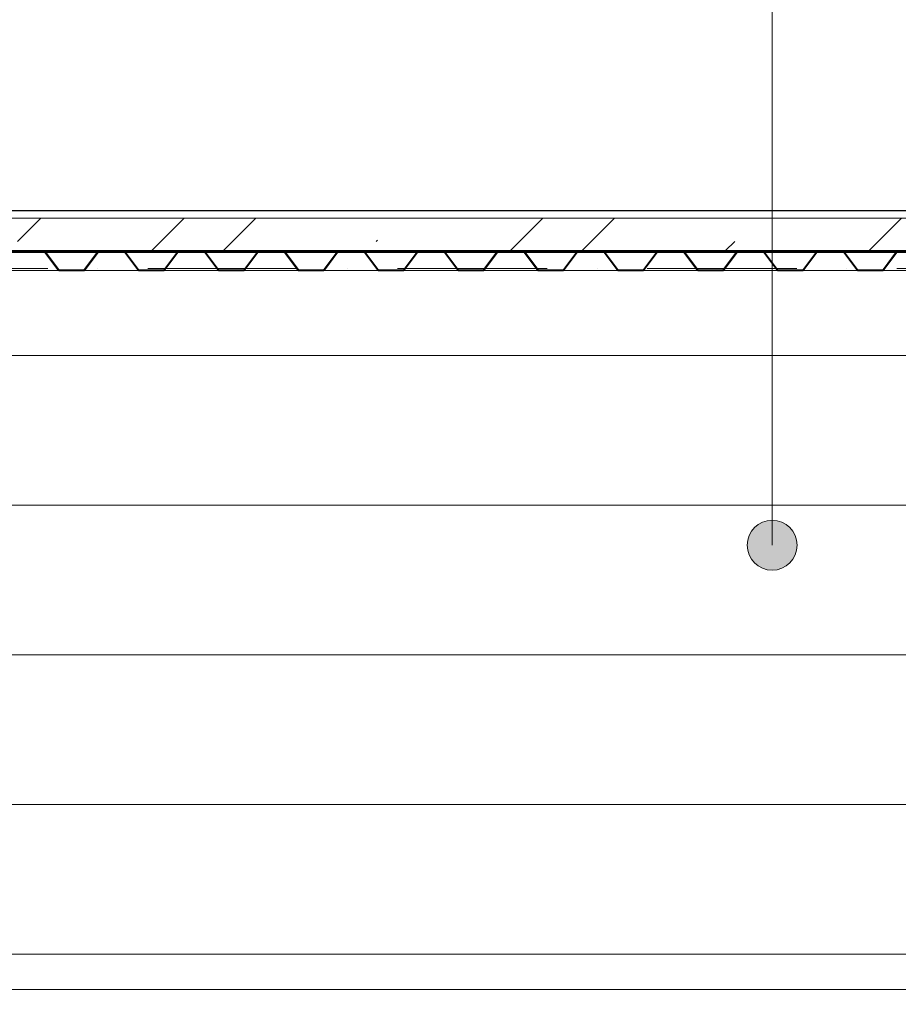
# Model space of a CAD drawing. Header units: millimetres. Extents: x -2033 to 156832, y -23587 to 25008.
# Tile 55 of 71: x 90366 to 92126, y 4570 to 6543. Entities that reach past the tile are written whole.
import ezdxf

# ---------------------------------------------------------------- set-up
doc = ezdxf.new("R2010")
doc.units = ezdxf.units.MM
doc.linetypes.add('Čerchovaná 10mm', pattern=[1800, 1000, -400, 0, -400])
doc.linetypes.add('Čerchovaná 3mm', pattern=[500, 300, -100, 0, -100])
for name, color, linetype, lineweight in [('CA_NEVHRA1', 3, 'Čerchovaná 3mm', 13), ('CA_OSY', 5, 'Continuous', 9), ('CA_PODLAHA', 1, 'Continuous', 25), ('CA_PODLAHA25', 7, 'Continuous', 13), ('CA_POHHRA18', 9, 'Continuous', 9), ('CA_POHHRA25', 7, 'Continuous', 13), ('CA_REZY', 1, 'Continuous', 25), ('CA_SRAFY', 9, 'Continuous', 25), ('CA_ZARIZPRED', 8, 'Continuous', 13), ('Popisky podlahy', 250, 'Continuous', 9)]:
    doc.layers.add(name, color=color, linetype=linetype, lineweight=lineweight)

# ---------------------------------------------------------------- blocks, each defined once
blk = doc.blocks.new('ocelová kce final - 11542_003_OK-HALA_TaO-2_ET_AciS_2025-05-29_upr_dwg-2597525-ŘEZ 3 _vestavek V1')
at = {"layer": 'CA_REZY'}
for p, q in [((21835, 6160), (4570, 6160)), ((4570, 6079), (21835, 6079)), ((18853.8, 6079), (18806.2, 6079)), ((18806.2, 6077.9), (18853.8, 6077.9)), ((18966.1, 6079), (18853.9, 6079)), ((18856.2, 6076.7), (18882.9, 6041.6)), ((18857.1, 6077.4), (18883.8, 6042.3)), ((18883.8, 6042.3), (18857.1, 6077.4)), ((18936.2, 6042.3), (18962.9, 6077.4)), ((18962.9, 6077.4), (18936.2, 6042.3)), ((18937.1, 6041.6), (18963.8, 6076.7)), ((19010, 6079), (18966.2, 6079)), ((18966.2, 6077.9), (19010, 6077.9)), ((19013.8, 6079), (18970, 6079)), ((18970, 6079), (18970, 6077.9)), ((18970, 6077.9), (19013.8, 6077.9)), ((19010, 6077.9), (19010, 6079)), ((19126.1, 6079), (19013.9, 6079)), ((19016.2, 6076.7), (19042.9, 6041.6)), ((19017.1, 6077.4), (19043.8, 6042.3)), ((19043.8, 6042.3), (19017.1, 6077.4)), ((19096.2, 6042.3), (19122.9, 6077.4)), ((19122.9, 6077.4), (19096.2, 6042.3)), ((19097.1, 6041.6), (19123.8, 6076.7)), ((19173.8, 6079), (19126.2, 6079)), ((19126.2, 6077.9), (19173.8, 6077.9)), ((19286.1, 6079), (19173.9, 6079)), ((19176.2, 6076.7), (19202.9, 6041.6)), ((19177.1, 6077.4), (19203.8, 6042.3)), ((19203.8, 6042.3), (19177.1, 6077.4)), ((19256.2, 6042.3), (19282.9, 6077.4)), ((19282.9, 6077.4), (19256.2, 6042.3)), ((19257.1, 6041.6), (19283.8, 6076.7)), ((19333.8, 6079), (19286.2, 6079)), ((19286.2, 6077.9), (19333.8, 6077.9)), ((19446.1, 6079), (19333.9, 6079)), ((19336.2, 6076.7), (19362.9, 6041.6)), ((19337.1, 6077.4), (19363.8, 6042.3)), ((19363.8, 6042.3), (19337.1, 6077.4)), ((19416.2, 6042.3), (19442.9, 6077.4)), ((19442.9, 6077.4), (19416.2, 6042.3)), ((19417.1, 6041.6), (19443.8, 6076.7)), ((19493.8, 6079), (19446.2, 6079)), ((19446.2, 6077.9), (19493.8, 6077.9)), ((19606.1, 6079), (19493.9, 6079)), ((19496.2, 6076.7), (19522.9, 6041.6)), ((19497.1, 6077.4), (19523.8, 6042.3)), ((19523.8, 6042.3), (19497.1, 6077.4)), ((19576.2, 6042.3), (19602.9, 6077.4)), ((19602.9, 6077.4), (19576.2, 6042.3)), ((19577.1, 6041.6), (19603.8, 6076.7)), ((19653.8, 6079), (19606.2, 6079)), ((19606.2, 6077.9), (19653.8, 6077.9)), ((19766.1, 6079), (19653.9, 6079)), ((19656.2, 6076.7), (19682.9, 6041.6)), ((19657.1, 6077.4), (19683.8, 6042.3)), ((19683.8, 6042.3), (19657.1, 6077.4)), ((19736.2, 6042.3), (19762.9, 6077.4)), ((19762.9, 6077.4), (19736.2, 6042.3)), ((19737.1, 6041.6), (19763.8, 6076.7)), ((19813.8, 6079), (19766.2, 6079)), ((19766.2, 6077.9), (19813.8, 6077.9)), ((19926.1, 6079), (19813.9, 6079)), ((19816.2, 6076.7), (19842.9, 6041.6)), ((19817.1, 6077.4), (19843.8, 6042.3)), ((19843.8, 6042.3), (19817.1, 6077.4)), ((19896.2, 6042.3), (19922.9, 6077.4)), ((19922.9, 6077.4), (19896.2, 6042.3)), ((19897.1, 6041.6), (19923.8, 6076.7)), ((19970, 6079), (19926.2, 6079)), ((19926.2, 6077.9), (19970, 6077.9)), ((19973.8, 6079), (19930, 6079)), ((19930, 6079), (19930, 6077.9)), ((19930, 6077.9), (19973.8, 6077.9)), ((19970, 6077.9), (19970, 6079)), ((20086.1, 6079), (19973.9, 6079)), ((19976.2, 6076.7), (20002.9, 6041.6)), ((19977.1, 6077.4), (20003.8, 6042.3)), ((20003.8, 6042.3), (19977.1, 6077.4)), ((20056.2, 6042.3), (20082.9, 6077.4)), ((20082.9, 6077.4), (20056.2, 6042.3)), ((20057.1, 6041.6), (20083.8, 6076.7)), ((20133.8, 6079), (20086.2, 6079)), ((20086.2, 6077.9), (20133.8, 6077.9)), ((20246.1, 6079), (20133.9, 6079)), ((20136.2, 6076.7), (20162.9, 6041.6)), ((20137.1, 6077.4), (20163.8, 6042.3)), ((20163.8, 6042.3), (20137.1, 6077.4)), ((20216.2, 6042.3), (20242.9, 6077.4)), ((20242.9, 6077.4), (20216.2, 6042.3)), ((20217.1, 6041.6), (20243.8, 6076.7)), ((20293.8, 6079), (20246.2, 6079)), ((20246.2, 6077.9), (20293.8, 6077.9)), ((20406.1, 6079), (20293.9, 6079)), ((20296.2, 6076.7), (20322.9, 6041.6)), ((20297.1, 6077.4), (20323.8, 6042.3)), ((20323.8, 6042.3), (20297.1, 6077.4)), ((20376.2, 6042.3), (20402.9, 6077.4)), ((20402.9, 6077.4), (20376.2, 6042.3)), ((20377.1, 6041.6), (20403.8, 6076.7)), ((20453.8, 6079), (20406.2, 6079)), ((20406.2, 6077.9), (20453.8, 6077.9)), ((20566.1, 6079), (20453.9, 6079)), ((20456.2, 6076.7), (20482.9, 6041.6)), ((20457.1, 6077.4), (20483.8, 6042.3)), ((20483.8, 6042.3), (20457.1, 6077.4)), ((20536.2, 6042.3), (20562.9, 6077.4)), ((20562.9, 6077.4), (20536.2, 6042.3)), ((20537.1, 6041.6), (20563.8, 6076.7)), ((18886.2, 6041.1), (18933.8, 6041.1)), ((18933.8, 6041.1), (18886.2, 6041.1)), ((18886.2, 6040), (18933.8, 6040)), ((19046.2, 6041.1), (19093.8, 6041.1)), ((19093.8, 6041.1), (19046.2, 6041.1)), ((19046.2, 6040), (19093.8, 6040)), ((19206.2, 6041.1), (19253.8, 6041.1)), ((19253.8, 6041.1), (19206.2, 6041.1)), ((19206.2, 6040), (19253.8, 6040)), ((19366.2, 6041.1), (19413.8, 6041.1)), ((19413.8, 6041.1), (19366.2, 6041.1)), ((19366.2, 6040), (19413.8, 6040)), ((19526.2, 6041.1), (19573.8, 6041.1)), ((19573.8, 6041.1), (19526.2, 6041.1)), ((19526.2, 6040), (19573.8, 6040)), ((19686.2, 6041.1), (19733.8, 6041.1)), ((19733.8, 6041.1), (19686.2, 6041.1)), ((19686.2, 6040), (19733.8, 6040)), ((19846.2, 6041.1), (19893.8, 6041.1)), ((19893.8, 6041.1), (19846.2, 6041.1)), ((19846.2, 6040), (19893.8, 6040)), ((20006.2, 6041.1), (20053.8, 6041.1)), ((20053.8, 6041.1), (20006.2, 6041.1)), ((20006.2, 6040), (20053.8, 6040)), ((20166.2, 6041.1), (20213.8, 6041.1)), ((20213.8, 6041.1), (20166.2, 6041.1)), ((20166.2, 6040), (20213.8, 6040)), ((20326.2, 6041.1), (20373.8, 6041.1)), ((20373.8, 6041.1), (20326.2, 6041.1)), ((20326.2, 6040), (20373.8, 6040)), ((20486.2, 6041.1), (20533.8, 6041.1)), ((20533.8, 6041.1), (20486.2, 6041.1)), ((20486.2, 6040), (20533.8, 6040))]:
    blk.add_line(p, q, dxfattribs=at)
for centre, radius, start, end in [((18806.2, 6075), 4.04, 90, 143.6548), ((18806.2, 6075), 2.96, 90, 143.8185), ((18853.8, 6075), 4.04, 36.3452, 90), ((18853.8, 6075), 2.96, 36.1815, 90), ((18853.8, 6075), 4.04, 36.3453, 88.7247), ((18966.3, 6074.8), 4.18, 91.5924, 142.6726), ((18966.2, 6075), 4.04, 90, 143.6548), ((18966.2, 6075), 2.96, 90, 143.8185), ((19013.8, 6075), 4.04, 36.3452, 90), ((19013.8, 6075), 2.96, 36.1815, 90), ((19013.8, 6075), 4.04, 36.3453, 88.7247), ((19126.3, 6074.8), 4.18, 91.5924, 142.6726), ((19126.2, 6075), 4.04, 90, 143.6548), ((19126.2, 6075), 2.96, 90, 143.8185), ((19173.8, 6075), 4.04, 36.3452, 90), ((19173.8, 6075), 2.96, 36.1815, 90), ((19173.8, 6075), 4.04, 36.3453, 88.7247), ((19286.3, 6074.8), 4.18, 91.5924, 142.6726), ((19286.2, 6075), 4.04, 90, 143.6548), ((19286.2, 6075), 2.96, 90, 143.8185), ((19333.8, 6075), 4.04, 36.3452, 90), ((19333.8, 6075), 2.96, 36.1815, 90), ((19333.8, 6075), 4.04, 36.3453, 88.7247), ((19446.3, 6074.8), 4.18, 91.5924, 142.6726), ((19446.2, 6075), 4.04, 90, 143.6548), ((19446.2, 6075), 2.96, 90, 143.8185), ((19493.8, 6075), 4.04, 36.3452, 90), ((19493.8, 6075), 2.96, 36.1815, 90), ((19493.8, 6075), 4.04, 36.3453, 88.7247), ((19606.3, 6074.8), 4.18, 91.5924, 142.6725), ((19606.2, 6075), 4.04, 90, 143.6548), ((19606.2, 6075), 2.96, 90, 143.8185), ((19653.8, 6075), 4.04, 36.3452, 90), ((19653.8, 6075), 2.96, 36.1815, 90), ((19653.8, 6075), 4.04, 36.3453, 88.7247), ((19766.3, 6074.8), 4.18, 91.5924, 142.6726), ((19766.2, 6075), 4.04, 90, 143.6548), ((19766.2, 6075), 2.96, 90, 143.8185), ((19813.8, 6075), 4.04, 36.3452, 90), ((19813.8, 6075), 2.96, 36.1815, 90), ((19813.8, 6075), 4.04, 36.3453, 88.7247), ((19926.3, 6074.8), 4.18, 91.5924, 142.6726), ((19926.2, 6075), 4.04, 90, 143.6548), ((19926.2, 6075), 2.96, 90, 143.8185), ((19973.8, 6075), 4.04, 36.3452, 90), ((19973.8, 6075), 2.96, 36.1815, 90), ((19973.8, 6075), 4.04, 36.3453, 88.7247), ((20086.3, 6074.8), 4.18, 91.5924, 142.6726), ((20086.2, 6075), 4.04, 90, 143.6548), ((20086.2, 6075), 2.96, 90, 143.8185), ((20133.8, 6075), 4.04, 36.3452, 90), ((20133.8, 6075), 2.96, 36.1815, 90), ((20133.8, 6075), 4.04, 36.3453, 88.7247), ((20246.3, 6074.8), 4.18, 91.5924, 142.6725), ((20246.2, 6075), 4.04, 90, 143.6548), ((20246.2, 6075), 2.96, 90, 143.8185), ((20293.8, 6075), 4.04, 36.3452, 90), ((20293.8, 6075), 2.96, 36.1815, 90), ((20293.8, 6075), 4.04, 36.3453, 88.7247), ((20406.3, 6074.8), 4.18, 91.5924, 142.6726), ((20406.2, 6075), 4.04, 90, 143.6548), ((20406.2, 6075), 2.96, 90, 143.8185), ((20453.8, 6075), 4.04, 36.3452, 90), ((20453.8, 6075), 2.96, 36.1815, 90), ((20453.8, 6075), 4.04, 36.3453, 88.7247), ((20566.3, 6074.8), 4.18, 91.5924, 142.6726), ((20566.2, 6075), 4.04, 90, 143.6548), ((20566.2, 6075), 2.96, 90, 143.8185), ((18886.2, 6044), 4.04, 216.3452, 270), ((18886.3, 6044.2), 3.09, 217.3274, 268.8539), ((18886.2, 6044), 2.96, 216.1815, 270), ((18933.8, 6044), 2.96, 270, 323.8187), ((18933.8, 6044), 2.96, 270, 323.8185), ((18933.8, 6044), 4.04, 270, 323.6548), ((19046.2, 6044), 4.04, 216.3452, 270), ((19046.3, 6044.2), 3.09, 217.3274, 268.8539), ((19046.2, 6044), 2.96, 216.1815, 270), ((19093.8, 6044), 2.96, 270, 323.8187), ((19093.8, 6044), 2.96, 270, 323.8185), ((19093.8, 6044), 4.04, 270, 323.6548), ((19206.2, 6044), 4.04, 216.3452, 270), ((19206.3, 6044.2), 3.09, 217.3274, 268.8539), ((19206.2, 6044), 2.96, 216.1815, 270), ((19253.8, 6044.1), 3.07, 270.9824, 322.8363), ((19253.8, 6044), 2.96, 270, 323.8185), ((19253.8, 6044), 4.04, 270, 323.6548), ((19366.2, 6044), 4.04, 216.3452, 270), ((19366.3, 6044.2), 3.09, 217.3274, 268.8539), ((19366.2, 6044), 2.96, 216.1815, 270), ((19413.8, 6044), 2.96, 270, 323.8187), ((19413.8, 6044), 2.96, 270, 323.8185), ((19413.8, 6044), 4.04, 270, 323.6548), ((19526.2, 6044), 4.04, 216.3452, 270), ((19526.3, 6044.2), 3.09, 217.3274, 268.8539), ((19526.2, 6044), 2.96, 216.1815, 270), ((19573.8, 6044), 2.96, 270, 323.8187), ((19573.8, 6044), 2.96, 270, 323.8185), ((19573.8, 6044), 4.04, 270, 323.6548), ((19686.2, 6044), 4.04, 216.3452, 270), ((19686.3, 6044.2), 3.09, 217.3274, 268.8539), ((19686.2, 6044), 2.96, 216.1815, 270), ((19733.8, 6044), 2.96, 270, 323.8187), ((19733.8, 6044), 2.96, 270, 323.8185), ((19733.8, 6044), 4.04, 270, 323.6548), ((19846.2, 6044), 4.04, 216.3452, 270), ((19846.3, 6044.2), 3.09, 217.3274, 268.8539), ((19846.2, 6044), 2.96, 216.1815, 270), ((19893.8, 6044.1), 3.07, 270.9824, 322.8363), ((19893.8, 6044), 2.96, 270, 323.8185), ((19893.8, 6044), 4.04, 270, 323.6548), ((20006.2, 6044), 4.04, 216.3452, 270), ((20006.3, 6044.2), 3.09, 217.3274, 268.8539), ((20006.2, 6044), 2.96, 216.1815, 270), ((20053.8, 6044), 2.96, 270, 323.8187), ((20053.8, 6044), 2.96, 270, 323.8185), ((20053.8, 6044), 4.04, 270, 323.6548), ((20166.2, 6044), 4.04, 216.3452, 270), ((20166.3, 6044.2), 3.09, 217.3274, 268.8539), ((20166.2, 6044), 2.96, 216.1815, 270), ((20213.8, 6044), 2.96, 270, 323.8187), ((20213.8, 6044), 2.96, 270, 323.8185), ((20213.8, 6044), 4.04, 270, 323.6548), ((20326.2, 6044), 4.04, 216.3452, 270), ((20326.3, 6044.2), 3.09, 217.3274, 268.8539), ((20326.2, 6044), 2.96, 216.1815, 270), ((20373.8, 6044), 2.96, 270, 323.8187), ((20373.8, 6044), 2.96, 270, 323.8185), ((20373.8, 6044), 4.04, 270, 323.6548), ((20486.2, 6044), 4.04, 216.3452, 270), ((20486.3, 6044.2), 3.09, 217.3274, 268.8539), ((20486.2, 6044), 2.96, 216.1815, 270), ((20533.8, 6044.1), 3.07, 270.9824, 322.8363), ((20533.8, 6044), 2.96, 270, 323.8185), ((20533.8, 6044), 4.04, 270, 323.6548)]:
    blk.add_arc(centre, radius, start, end, dxfattribs=at)
blk = doc.blocks.new('ocelová kce final - ocelová kce final-2597615-ŘEZ 3 _vestavek V1')
blk.add_blockref('ocelová kce final - 11542_003_OK-HALA_TaO-2_ET_AciS_2025-05-29_upr_dwg-2597525-ŘEZ 3 _vestavek V1', (0, 0))

msp = doc.modelspace()

# ---------------------------------------------------------------- hatches: boundary and pattern name
at = {"layer": 'CA_POHHRA25', "lineweight": 9}
h = msp.add_hatch(dxfattribs=at)
h.set_pattern_fill('FP_25', color=256, style=0, pattern_type=2)
h.set_pattern_definition([(0, (225784.02, 6169.97), (0, 300), [])])
h.paths.add_polyline_path([(75990.2, 0), (93335.2, 0), (93335.2, 2050), (93265.2, 2050), (93258.1, 2052.9), (93255.2, 2060), (93255.2, 2140), (93258.1, 2147.1), (93265.2, 2150), (93395.2, 2150), (93402.3, 2147.1), (93405.2, 2140), (93405.2, 2060), (93402.3, 2052.9), (93395.2, 2050), (93435.2, 2050), (93435.2, 6160), (93405.2, 6160), (93405.2, 6023), (93311.2, 6023), (93300.7, 6020.2), (93293, 6012.5), (93290.2, 6002), (93290.2, 5838), (93293, 5827.5), (93300.7, 5819.8), (93311.2, 5817), (93405.2, 5817), (93405.2, 5800), (93165.2, 5800), (93165.2, 5817), (93259.2, 5817), (93269.7, 5819.8), (93277.4, 5827.5), (93280.2, 5838), (93280.2, 6002), (93277.4, 6012.5), (93269.7, 6020.2), (93259.2, 6023), (93165.2, 6023), (93165.2, 6040), (93166.4, 6041.1), (93163.1, 6041.6), (93134, 6078.5), (93134, 6077.9), (93083.1, 6077.4), (93084, 6076.7), (93056.4, 6042.3), (93054, 6040), (93006.4, 6041.1), (93003.1, 6041.6), (92974, 6078.5), (92974, 6077.9), (92923.1, 6077.4), (92924, 6076.7), (92896.4, 6042.3), (92894, 6040), (92846.4, 6041.1), (92843.1, 6041.6), (92814, 6078.5), (92814, 6077.9), (92763.1, 6077.4), (92764, 6076.7), (92736.4, 6042.3), (92734, 6040), (92686.4, 6041.1), (92683.1, 6041.6), (92654, 6078.5), (92654, 6077.9), (92603.1, 6077.4), (92604, 6076.7), (92576.4, 6042.3), (92574, 6040), (92526.4, 6041.1), (92523.1, 6041.6), (92494, 6078.5), (92494, 6077.9), (92443.1, 6077.4), (92444, 6076.7), (92416.4, 6042.3), (92414, 6040), (92366.4, 6041.1), (92363.1, 6041.6), (92334, 6078.5), (92333.3, 6077.9), (92283.1, 6077.4), (92284, 6076.7), (92256.4, 6042.3), (92254, 6040), (92206.4, 6041.1), (92203.1, 6041.6), (92174, 6078.5), (92174, 6077.9), (92123.1, 6077.4), (92124, 6076.7), (92096.4, 6042.3), (92094, 6040), (92046.4, 6041.1), (92043.1, 6041.6), (92014, 6078.5), (92014, 6077.9), (91963.1, 6077.4), (91964, 6076.7), (91936.4, 6042.3), (91934, 6040), (91886.4, 6041.1), (91883.1, 6041.6), (91854, 6078.5), (91854, 6077.9), (91803.1, 6077.4), (91804, 6076.7), (91776.4, 6042.3), (91774, 6040), (91726.4, 6041.1), (91723.1, 6041.6), (91694, 6078.5), (91694, 6077.9), (91643.1, 6077.4), (91644, 6076.7), (91616.4, 6042.3), (91614, 6040), (91566.4, 6041.1), (91563.1, 6041.6), (91534, 6078.5), (91534, 6077.9), (91483.1, 6077.4), (91484, 6076.7), (91456.4, 6042.3), (91454, 6040), (91406.4, 6041.1), (91403.1, 6041.6), (91374, 6078.5), (91374, 6077.9), (91323.1, 6077.4), (91324, 6076.7), (91296.4, 6042.3), (91294, 6040), (91246.4, 6041.1), (91243.1, 6041.6), (91214, 6078.5), (91214, 6077.9), (91163.1, 6077.4), (91164, 6076.7), (91136.4, 6042.3), (91132.2, 6040), (91086.4, 6041.1), (91083.1, 6041.6), (91054, 6078.5), (91054, 6077.9), (91003.1, 6077.4), (91004, 6076.7), (90976.4, 6042.3), (90974, 6040), (90926.4, 6041.1), (90923.1, 6041.6), (90894, 6078.5), (90894, 6077.9), (90843.1, 6077.4), (90844, 6076.7), (90816.4, 6042.3), (90814, 6040), (90766.4, 6041.1), (90763.1, 6041.6), (90734, 6078.5), (90734, 6077.9), (90683.1, 6077.4), (90684, 6076.7), (90656.4, 6042.3), (90654, 6040), (90606.4, 6041.1), (90603.1, 6041.6), (90574, 6078.5), (90574, 6077.9), (90523.1, 6077.4), (90524, 6076.7), (90496.4, 6042.3), (90494, 6040), (90446.4, 6041.1), (90443.1, 6041.6), (90414, 6078.5), (90414, 6077.9), (90363.1, 6077.4), (90364, 6076.7), (90336.4, 6042.3), (90334, 6040), (90286.4, 6041.1), (90283.1, 6041.6), (90254, 6078.5), (90254, 6077.9), (90203.1, 6077.4), (90204, 6076.7), (90176.4, 6042.3), (90174, 6040), (90126.4, 6041.1), (90123.1, 6041.6), (90094, 6078.5), (90094, 6077.9), (90043.1, 6077.4), (90044, 6076.7), (90016.4, 6042.3), (90014, 6040), (89966.4, 6041.1), (89963.1, 6041.6), (89934, 6078.5), (89934, 6077.9), (89883.1, 6077.4), (89884, 6076.7), (89856.4, 6042.3), (89854, 6040), (89806.4, 6041.1), (89803.1, 6041.6), (89774, 6078.5), (89774, 6077.9), (89723.1, 6077.4), (89724, 6076.7), (89696.4, 6042.3), (89694, 6040), (89646.4, 6041.1), (89643.1, 6041.6), (89614, 6078.5), (89614, 6077.9), (89563.1, 6077.4), (89564, 6076.7), (89536.4, 6042.3), (89534, 6040), (89486.4, 6041.1), (89483.1, 6041.6), (89454, 6078.5), (89454, 6077.9), (89403.1, 6077.4), (89404, 6076.7), (89376.4, 6042.3), (89374, 6040), (89326.4, 6041.1), (89323.1, 6041.6), (89294, 6078.5), (89294, 6077.9), (89243.1, 6077.4), (89244, 6076.7), (89216.4, 6042.3), (89214, 6040), (89166.4, 6041.1), (89163.1, 6041.6), (89134, 6078.5), (89134, 6077.9), (89083.1, 6077.4), (89084, 6076.7), (89056.4, 6042.3), (89054, 6040), (89006.4, 6041.1), (89003.1, 6041.6), (88974, 6078.5), (88974, 6077.9), (88923.1, 6077.4), (88924, 6076.7), (88896.4, 6042.3), (88894, 6040), (88846.4, 6041.1), (88843.1, 6041.6), (88814, 6078.5), (88814, 6077.9), (88763.1, 6077.4), (88764, 6076.7), (88736.4, 6042.3), (88729.9, 6040), (88686.4, 6041.1), (88683.1, 6041.6), (88654, 6078.5), (88654, 6077.9), (88603.1, 6077.4), (88604, 6076.7), (88576.4, 6042.3), (88574, 6040), (88526.4, 6041.1), (88523.1, 6041.6), (88494, 6078.5), (88494, 6077.9), (88443.1, 6077.4), (88444, 6076.7), (88416.4, 6042.3), (88414, 6040), (88366.4, 6041.1), (88363.1, 6041.6), (88334, 6078.5), (88334, 6077.9), (88283.1, 6077.4), (88284, 6076.7), (88256.4, 6042.3), (88254, 6040), (88206.4, 6041.1), (88203.1, 6041.6), (88174, 6078.5), (88174, 6077.9), (88123.1, 6077.4), (88124, 6076.7), (88096.4, 6042.3), (88094, 6040), (88046.4, 6041.1), (88043.1, 6041.6), (88014, 6078.5), (88014, 6077.9), (87963.1, 6077.4), (87964, 6076.7), (87936.4, 6042.3), (87934, 6040), (87886.4, 6041.1), (87883.1, 6041.6), (87854, 6078.5), (87854, 6077.9), (87803.1, 6077.4), (87804, 6076.7), (87776.4, 6042.3), (87774, 6040), (87726.4, 6041.1), (87720.2, 6045.5), (87694, 6078.5), (87694, 6077.9), (87643.1, 6077.4), (87644, 6076.7), (87616.4, 6042.3), (87614, 6040), (87720.2, 6040), (87720.2, 6023), (87626.2, 6023), (87615.7, 6020.2), (87608, 6012.5), (87605.2, 6002), (87605.2, 5838), (87608, 5827.5), (87615.7, 5819.8), (87626.2, 5817), (87720.2, 5817), (87720.2, 5800), (87480.2, 5800), (87480.2, 5817), (87574.2, 5817), (87584.7, 5819.8), (87592.4, 5827.5), (87595.2, 5838), (87595.2, 6002), (87592.4, 6012.5), (87584.7, 6020.2), (87574.2, 6023), (87480.2, 6023), (87480.2, 6040), (87566.4, 6041.1), (87563.1, 6041.6), (87534, 6078.5), (87534, 6077.9), (87483.1, 6077.4), (87484, 6076.7), (87456.4, 6042.3), (87454, 6040), (87406.4, 6041.1), (87403.1, 6041.6), (87374, 6078.5), (87374, 6077.9), (87323.1, 6077.4), (87324, 6076.7), (87296.4, 6042.3), (87294, 6040), (87246.4, 6041.1), (87243.1, 6041.6), (87214, 6078.5), (87214, 6077.9), (87163.1, 6077.4), (87164, 6076.7), (87136.4, 6042.3), (87134, 6040), (87086.4, 6041.1), (87083.1, 6041.6), (87054, 6078.5), (87054, 6077.9), (87003.1, 6077.4), (87004, 6076.7), (86976.4, 6042.3), (86974, 6040), (86926.4, 6041.1), (86923.1, 6041.6), (86894, 6078.5), (86894, 6077.9), (86843.1, 6077.4), (86844, 6076.7), (86816.4, 6042.3), (86814, 6040), (86766.4, 6041.1), (86763.1, 6041.6), (86734, 6078.5), (86734, 6077.9), (86683.1, 6077.4), (86684, 6076.7), (86656.4, 6042.3), (86654, 6040), (86606.4, 6041.1), (86603.1, 6041.6), (86574, 6078.5), (86574, 6077.9), (86523.1, 6077.4), (86524, 6076.7), (86496.4, 6042.3), (86494, 6040), (86446.4, 6041.1), (86443.1, 6041.6), (86414, 6078.5), (86414, 6077.9), (86363.1, 6077.4), (86364, 6076.7), (86336.4, 6042.3), (86334, 6040), (86286.4, 6041.1), (86283.1, 6041.6), (86254, 6078.5), (86254, 6077.9), (86203.1, 6077.4), (86204, 6076.7), (86176.4, 6042.3), (86174, 6040), (86126.4, 6041.1), (86123.1, 6041.6), (86094, 6078.5), (86094, 6077.9), (86043.1, 6077.4), (86044, 6076.7), (86016.4, 6042.3), (86014, 6040), (85966.4, 6041.1), (85963.1, 6041.6), (85934, 6078.5), (85934, 6077.9), (85883.1, 6077.4), (85884, 6076.7), (85856.4, 6042.3), (85854, 6040), (85806.4, 6041.1), (85803.1, 6041.6), (85774, 6078.5), (85774, 6077.9), (85723.1, 6077.4), (85724, 6076.7), (85696.4, 6042.3), (85694, 6040), (85646.4, 6041.1), (85641.3, 6044), (85614, 6078.5), (85614, 6077.9), (85563.1, 6077.4), (85564, 6076.7), (85536.4, 6042.3), (85534, 6040), (85486.4, 6041.1), (85483.1, 6041.6), (85454, 6078.5), (85454, 6077.9), (85403.1, 6077.4), (85404, 6076.7), (85376.4, 6042.3), (85374, 6040), (85326.4, 6041.1), (85323.1, 6041.6), (85294, 6078.5), (85294, 6077.9), (85243.1, 6077.4), (85244, 6076.7), (85216.4, 6042.3), (85214, 6040), (85166.4, 6041.1), (85163.1, 6041.6), (85134, 6078.5), (85134, 6077.9), (85083.1, 6077.4), (85084, 6076.7), (85056.4, 6042.3), (85054, 6040), (85006.4, 6041.1), (85003.1, 6041.6), (84974, 6078.5), (84974, 6077.9), (84923.1, 6077.4), (84924, 6076.7), (84896.4, 6042.3), (84894, 6040), (84846.4, 6041.1), (84843.1, 6041.6), (84814, 6078.5), (84814, 6077.9), (84763.1, 6077.4), (84764, 6076.7), (84736.4, 6042.3), (84734, 6040), (84686.4, 6041.1), (84683.1, 6041.6), (84654, 6078.5), (84654, 6077.9), (84603.1, 6077.4), (84604, 6076.7), (84576.4, 6042.3), (84574, 6040), (84526.4, 6041.1), (84523.1, 6041.6), (84494, 6078.5), (84494, 6077.9), (84443.1, 6077.4), (84444, 6076.7), (84416.4, 6042.3), (84414, 6040), (84366.4, 6041.1), (84363.1, 6041.6), (84334, 6078.5), (84334, 6077.9), (84283.1, 6077.4), (84284, 6076.7), (84256.4, 6042.3), (84254, 6040), (84206.4, 6041.1), (84203.1, 6041.6), (84174, 6078.5), (84174, 6077.9), (84123.1, 6077.4), (84124, 6076.7), (84096.4, 6042.3), (84094, 6040), (84046.4, 6041.1), (84043.1, 6041.6), (84014, 6078.5), (84014, 6077.9), (83963.1, 6077.4), (83964, 6076.7), (83936.4, 6042.3), (83934, 6040), (83886.4, 6041.1), (83883.1, 6041.6), (83854, 6078.5), (83854, 6077.9), (83803.1, 6077.4), (83804, 6076.7), (83776.4, 6042.3), (83774, 6040), (83726.4, 6041.1), (83723.1, 6041.6), (83694, 6078.5), (83694, 6077.9), (83643.1, 6077.4), (83644, 6076.7), (83616.4, 6042.3), (83614, 6040), (83566.4, 6041.1), (83563.1, 6041.6), (83534, 6078.5), (83534, 6077.9), (83483.1, 6077.4), (83484, 6076.7), (83456.4, 6042.3), (83454, 6040), (83406.4, 6041.1), (83403.1, 6041.6), (83374, 6078.5), (83374, 6077.9), (83323.1, 6077.4), (83324, 6076.7), (83296.4, 6042.3), (83294, 6040), (83246.4, 6041.1), (83243.1, 6041.6), (83214, 6078.5), (83214, 6077.9), (83163.1, 6077.4), (83164, 6076.7), (83136.4, 6042.3), (83134, 6040), (83086.4, 6041.1), (83083.1, 6041.6), (83054, 6078.5), (83054, 6077.9), (83003.1, 6077.4), (83004, 6076.7), (82976.4, 6042.3), (82974, 6040), (82926.4, 6041.1), (82923.1, 6041.6), (82894, 6078.5), (82894, 6077.9), (82843.1, 6077.4), (82844, 6076.7), (82816.4, 6042.3), (82814, 6040), (82766.4, 6041.1), (82763.1, 6041.6), (82734, 6078.5), (82734, 6077.9), (82683.1, 6077.4), (82684, 6076.7), (82656.4, 6042.3), (82654, 6040), (82606.4, 6041.1), (82603.1, 6041.6), (82574, 6078.5), (82574, 6077.9), (82523.1, 6077.4), (82524, 6076.7), (82496.4, 6042.3), (82494, 6040), (82446.4, 6041.1), (82443.1, 6041.6), (82414, 6078.5), (82414, 6077.9), (82363.1, 6077.4), (82364, 6076.7), (82336.4, 6042.3), (82334, 6040), (82286.4, 6041.1), (82283.1, 6041.6), (82254, 6078.5), (82254, 6077.9), (82203.1, 6077.4), (82204, 6076.7), (82176.4, 6042.3), (82174, 6040), (82126.4, 6041.1), (82123.1, 6041.6), (82094, 6078.5), (82094, 6077.9), (82043.1, 6077.4), (82044, 6076.7), (82016.4, 6042.3), (82014, 6040), (82040.2, 6040), (82040.2, 6023), (81946.2, 6023), (81935.7, 6020.2), (81928, 6012.5), (81925.2, 6002), (81925.2, 5838), (81928, 5827.5), (81935.7, 5819.8), (81946.2, 5817), (82040.2, 5817), (82040.2, 5800), (81800.2, 5800), (81800.2, 5817), (81894.2, 5817), (81904.7, 5819.8), (81912.4, 5827.5), (81915.2, 5838), (81915.2, 6002), (81912.4, 6012.5), (81904.7, 6020.2), (81894.2, 6023), (81800.2, 6023), (81800.2, 6040), (81806.4, 6041.1), (81800.2, 6045.5), (81774, 6078.5), (81774, 6077.9), (81723.1, 6077.4), (81724, 6076.7), (81696.4, 6042.3), (81694, 6040), (81646.4, 6041.1), (81643.1, 6041.6), (81614, 6078.5), (81614, 6077.9), (81563.1, 6077.4), (81564, 6076.7), (81536.4, 6042.3), (81534, 6040), (81486.4, 6041.1), (81483.1, 6041.6), (81454, 6078.5), (81454, 6077.9), (81403.1, 6077.4), (81404, 6076.7), (81376.4, 6042.3), (81374, 6040), (81326.4, 6041.1), (81323.1, 6041.6), (81294, 6078.5), (81294, 6077.9), (81243.1, 6077.4), (81244, 6076.7), (81216.4, 6042.3), (81214, 6040), (81166.4, 6041.1), (81163.1, 6041.6), (81134, 6078.5), (81134, 6077.9), (81083.1, 6077.4), (81084, 6076.7), (81056.4, 6042.3), (81054, 6040), (81006.4, 6041.1), (81003.1, 6041.6), (80974, 6078.5), (80974, 6077.9), (80923.1, 6077.4), (80924, 6076.7), (80896.4, 6042.3), (80894, 6040), (80846.4, 6041.1), (80843.1, 6041.6), (80814, 6078.5), (80814, 6077.9), (80763.1, 6077.4), (80764, 6076.7), (80736.4, 6042.3), (80734, 6040), (80686.4, 6041.1), (80683.1, 6041.6), (80654, 6078.5), (80654, 6077.9), (80603.1, 6077.4), (80604, 6076.7), (80576.4, 6042.3), (80574, 6040), (80526.4, 6041.1), (80523.1, 6041.6), (80494, 6078.5), (80493.7, 6077.9), (80443.1, 6077.4), (80444, 6076.7), (80416.4, 6042.3), (80414, 6040), (80366.4, 6041.1), (80363.1, 6041.6), (80334, 6078.5), (80334, 6077.9), (80283.1, 6077.4), (80284, 6076.7), (80256.4, 6042.3), (80254, 6040), (80206.4, 6041.1), (80203.1, 6041.6), (80174, 6078.5), (80174, 6077.9), (80123.1, 6077.4), (80124, 6076.7), (80096.4, 6042.3), (80094, 6040), (80046.4, 6041.1), (80043.1, 6041.6), (80014, 6078.5), (80014, 6077.9), (79963.1, 6077.4), (79964, 6076.7), (79936.4, 6042.3), (79934, 6040), (79886.4, 6041.1), (79883.1, 6041.6), (79854, 6078.5), (79854, 6077.9), (79803.1, 6077.4), (79804, 6076.7), (79776.4, 6042.3), (79774, 6040), (79726.4, 6041.1), (79723.1, 6041.6), (79694, 6078.5), (79694, 6077.9), (79643.1, 6077.4), (79644, 6076.7), (79616.4, 6042.3), (79614, 6040), (79566.4, 6041.1), (79563.1, 6041.6), (79534, 6078.5), (79534, 6077.9), (79483.1, 6077.4), (79484, 6076.7), (79456.4, 6042.3), (79454, 6040), (79406.4, 6041.1), (79403.1, 6041.6), (79374, 6078.5), (79374, 6077.9), (79323.1, 6077.4), (79324, 6076.7), (79296.4, 6042.3), (79292.6, 6040), (79246.4, 6041.1), (79243.1, 6041.6), (79214, 6078.5), (79214, 6077.9), (79163.1, 6077.4), (79164, 6076.7), (79136.4, 6042.3), (79134, 6040), (79086.4, 6041.1), (79083.1, 6041.6), (79054, 6078.5), (79054, 6077.9), (79003.1, 6077.4), (79004, 6076.7), (78976.4, 6042.3), (78974, 6040), (78926.4, 6041.1), (78923.1, 6041.6), (78894, 6078.5), (78894, 6077.9), (78843.1, 6077.4), (78844, 6076.7), (78816.4, 6042.3), (78814, 6040), (78766.4, 6041.1), (78763.1, 6041.6), (78734, 6078.5), (78734, 6077.9), (78683.1, 6077.4), (78684, 6076.7), (78656.4, 6042.3), (78654, 6040), (78606.2, 6041.2), (78603.1, 6041.6), (78574, 6078.5), (78574, 6077.9), (78523.1, 6077.4), (78524, 6076.7), (78496.4, 6042.3), (78494, 6040), (78446.4, 6041.1), (78443.1, 6041.6), (78414, 6078.5), (78414, 6077.9), (78363.1, 6077.4), (78364, 6076.7), (78336.4, 6042.3), (78334, 6040), (78286.4, 6041.1), (78283.1, 6041.6), (78254, 6078.5), (78254, 6077.9), (78203.1, 6077.4), (78204, 6076.7), (78176.4, 6042.3), (78174, 6040), (78126.4, 6041.1), (78123.1, 6041.6), (78094, 6078.5), (78094, 6077.9), (78043.1, 6077.4), (78044, 6076.7), (78016.4, 6042.3), (78014, 6040), (77966.4, 6041.1), (77963.1, 6041.6), (77934, 6078.5), (77934, 6077.9), (77883.1, 6077.4), (77884, 6076.7), (77856.4, 6042.3), (77854, 6040), (77806.4, 6041.1), (77803.1, 6041.6), (77774, 6078.5), (77774, 6077.9), (77723.1, 6077.4), (77724, 6076.7), (77696.4, 6042.3), (77694, 6040), (77646.4, 6041.1), (77643.1, 6041.6), (77614, 6078.5), (77614, 6077.9), (77563.1, 6077.4), (77564, 6076.7), (77536.4, 6042.3), (77534, 6040), (77486.4, 6041.1), (77483.1, 6041.6), (77454, 6078.5), (77454, 6077.9), (77403.1, 6077.4), (77404, 6076.7), (77376.4, 6042.3), (77374, 6040), (77326.4, 6041.1), (77323.1, 6041.6), (77294, 6078.5), (77294, 6077.9), (77243.1, 6077.4), (77244, 6076.7), (77216.4, 6042.3), (77214, 6040), (77166.4, 6041.1), (77163.1, 6041.6), (77134, 6078.5), (77134, 6077.9), (77083.1, 6077.4), (77084, 6076.7), (77056.4, 6042.3), (77054, 6040), (77006.4, 6041.1), (77003.1, 6041.6), (76974, 6078.5), (76974, 6077.9), (76923.1, 6077.4), (76924, 6076.7), (76896.4, 6042.3), (76890.3, 6040), (76846.4, 6041.1), (76843.1, 6041.6), (76814, 6078.5), (76814, 6077.9), (76763.1, 6077.4), (76764, 6076.7), (76736.4, 6042.3), (76734, 6040), (76686.4, 6041.1), (76683.1, 6041.6), (76654, 6078.5), (76654, 6077.9), (76603.1, 6077.4), (76604, 6076.7), (76576.4, 6042.3), (76574, 6040), (76526.4, 6041.1), (76523.1, 6041.6), (76494, 6078.5), (76494, 6077.9), (76443.1, 6077.4), (76444, 6076.7), (76416.4, 6042.3), (76414, 6040), (76366.4, 6041.1), (76360.2, 6045.5), (76334, 6078.5), (76334, 6077.9), (76283.1, 6077.4), (76284, 6076.7), (76256.4, 6042.3), (76254, 6040), (76360.2, 6040), (76360.2, 6023), (76266.2, 6023), (76255.7, 6020.2), (76248, 6012.5), (76245.2, 6001.2), (76245.2, 5838), (76248, 5827.5), (76255.7, 5819.8), (76266.2, 5817), (76360.2, 5817), (76360.2, 5800), (76120.2, 5800), (76120.2, 5817), (76214.2, 5817), (76224.7, 5819.8), (76232.4, 5827.5), (76235.2, 5838), (76234.4, 6004.9), (76232.4, 6012.5), (76224.7, 6020.2), (76214.2, 6023), (76120.2, 6023), (76120.2, 6160), (75790.2, 6160), (75790.2, 400), (75990.2, 400), (75990.2, 108)])
h.paths.add_polyline_path([(93395.2, 2055), (93398.7, 2056.5), (93400.2, 2060), (93400.2, 2140), (93398.7, 2143.5), (93395.2, 2145), (93265.2, 2145), (93261.7, 2143.5), (93260.2, 2140), (93260.2, 2060), (93261.7, 2056.5), (93265.2, 2055), (93335.2, 2055)])
h.paths.add_polyline_path([(81946.2, 4600), (81800.2, 4600), (81800.2, 4617), (81894.2, 4617), (81904.7, 4619.8), (81912.4, 4627.5), (81915.2, 4638), (81915.2, 4802), (81912.4, 4812.5), (81904.7, 4820.2), (81894.2, 4823), (81800.2, 4823), (81800.2, 4840), (82040.2, 4840), (82040.2, 4823), (81946.2, 4823), (81935.7, 4820.2), (81928, 4812.5), (81925.2, 4802), (81925.2, 4638), (81928, 4627.5), (81935.7, 4619.8), (81946.2, 4617), (82040.2, 4617), (82040.2, 4600)])
h.paths.add_polyline_path([(93311.2, 4600), (93165.2, 4600), (93165.2, 4617), (93259.2, 4617), (93269.7, 4619.8), (93277.4, 4627.5), (93280.2, 4638), (93280.2, 4802), (93277.4, 4812.5), (93269.7, 4820.2), (93259.2, 4823), (93165.2, 4823), (93165.2, 4840), (93405.2, 4840), (93405.2, 4823), (93311.2, 4823), (93300.7, 4820.2), (93293, 4812.5), (93290.2, 4802), (93290.2, 4638), (93293, 4627.5), (93300.7, 4619.8), (93311.2, 4617), (93405.2, 4617), (93405.2, 4600)])
h.paths.add_polyline_path([(87626.2, 4600), (87480.2, 4600), (87480.2, 4617), (87574.2, 4617), (87584.7, 4619.8), (87592.4, 4627.5), (87595.2, 4638), (87595.2, 4802), (87592.4, 4812.5), (87584.7, 4820.2), (87574.2, 4823), (87480.2, 4823), (87480.2, 4840), (87720.2, 4840), (87720.2, 4823), (87626.2, 4823), (87615.7, 4820.2), (87608, 4812.5), (87605.2, 4802), (87605.2, 4638), (87608, 4627.5), (87615.7, 4619.8), (87626.2, 4617), (87720.2, 4617), (87720.2, 4600)])
h.paths.add_polyline_path([(76360.2, 4600), (76120.2, 4600), (76120.2, 4617), (76214.2, 4617), (76224.7, 4619.8), (76232.4, 4627.5), (76235.2, 4638), (76235.2, 4802), (76232.4, 4812.5), (76224.7, 4820.2), (76214.2, 4823), (76120.2, 4823), (76120.2, 4840), (76360.2, 4840), (76360.2, 4823), (76266.2, 4823), (76255.7, 4820.2), (76248, 4812.5), (76245.2, 4802), (76245.2, 4638), (76248, 4627.5), (76255.7, 4619.8), (76266.2, 4617), (76360.2, 4617)])
h.paths.add_polyline_path([(93257.2, 5376.9), (93252.6, 5378.2), (93248.7, 5381.9), (93246.1, 5387.6), (93245.2, 5394.2), (93246.1, 5481.8), (93248.7, 5487.4), (93252.6, 5491.2), (93257.2, 5492.5), (93315.5, 5492.2), (93319.9, 5489.6), (93323.5, 5483.8), (93325.1, 5476.8), (93325.2, 5475.1), (93324.3, 5387.6), (93321.7, 5381.9), (93317.8, 5378.2), (93313.2, 5376.9), (93277, 5376.9)])
h.paths.add_polyline_path([(87614.6, 5376.9), (87569.9, 5377.2), (87565.5, 5379.8), (87561.9, 5385.5), (87560.3, 5392.5), (87560.2, 5394.2), (87561.1, 5481.8), (87563.7, 5487.4), (87567.6, 5491.2), (87572.2, 5492.5), (87630.5, 5492.2), (87634.9, 5489.6), (87638.5, 5483.8), (87640.1, 5476.8), (87640.2, 5475.1), (87639.3, 5387.6), (87636.7, 5381.9), (87632.8, 5378.2), (87628.2, 5376.9)])
h.paths.add_polyline_path([(81892.2, 5376.9), (81887.6, 5378.2), (81883.7, 5381.9), (81881.1, 5387.6), (81880.2, 5394.2), (81881.1, 5481.8), (81883.7, 5487.4), (81887.6, 5491.2), (81892.2, 5492.5), (81950.5, 5492.2), (81954.9, 5489.6), (81958.5, 5483.8), (81960.1, 5476.8), (81960.2, 5475.1), (81959.3, 5387.6), (81956.7, 5381.9), (81952.2, 5377.9), (81948.2, 5376.9)])
h.paths.add_polyline_path([(76212.2, 5376.9), (76207.6, 5378.2), (76203.7, 5381.9), (76201.1, 5387.6), (76200.2, 5394.2), (76201.1, 5481.8), (76204, 5487.7), (76207.6, 5491.2), (76212.2, 5492.5), (76270.5, 5492.2), (76274.9, 5489.6), (76278.5, 5483.8), (76280.1, 5476.8), (76280.2, 5475.1), (76279.3, 5387.6), (76276.7, 5381.9), (76272.8, 5378.2), (76268.2, 5376.9)])
h.paths.add_polyline_path([(93313.2, 5385.5), (93316.5, 5387), (93318.7, 5390.9), (93319.2, 5394.2), (93318.2, 5480), (93315.5, 5483.2), (93313.2, 5483.8), (93254.9, 5483.2), (93252.2, 5480), (93251.2, 5475.1), (93252.2, 5389.4), (93254.9, 5386.2), (93257.2, 5385.5), (93277, 5385.5)])
h.paths.add_polyline_path([(87572.2, 5385.5), (87630.5, 5386.2), (87633.2, 5389.4), (87634.2, 5394.2), (87633.2, 5480), (87630.5, 5483.2), (87628.2, 5483.8), (87569.9, 5483.2), (87567.2, 5480), (87566.2, 5475.1), (87567.2, 5389.4), (87569.9, 5386.2), (87571, 5385.7)])
h.paths.add_polyline_path([(81892.2, 5385.5), (81950.5, 5386.2), (81953.2, 5389.4), (81954.2, 5394.2), (81953.2, 5480), (81950.5, 5483.2), (81948.2, 5483.8), (81889.9, 5483.2), (81887.2, 5480), (81886.2, 5475.1), (81887.2, 5389.4), (81889.9, 5386.2), (81891, 5385.7)])
h.paths.add_polyline_path([(76268.2, 5385.5), (76271.5, 5387), (76273.7, 5390.9), (76274.2, 5394.2), (76273.2, 5480), (76270.5, 5483.2), (76268.2, 5483.8), (76209.9, 5483.2), (76207.2, 5480), (76206.2, 5475.1), (76207.2, 5389.4), (76209.9, 5386.2), (76212.2, 5385.5)])
h.paths.add_polyline_path([(81854, 6040), (81966.4, 6041.1), (81963.1, 6041.6), (81934, 6078.5), (81934, 6077.9), (81883.1, 6077.4), (81884, 6076.7), (81856.4, 6042.3), (81854, 6041.1)])
h.paths.add_polyline_path([(93395.2, 6040), (93395.2, 6065.2), (93376.4, 6042.3), (93374, 6040)])
h.paths.add_polyline_path([(93295.9, 6040), (93326.4, 6041.1), (93322.6, 6042.3), (93294, 6078.5), (93294, 6077.9), (93243.1, 6077.4), (93244, 6076.7), (93216.4, 6042.3), (93214, 6040), (93294.1, 6040)])
h.paths.add_polyline_path([(76130.2, 6040), (76206.4, 6041.1), (76203.1, 6041.6), (76174, 6078.5), (76174, 6077.9), (76130.2, 6077.4), (76130.2, 6041.3)])
at = {"layer": 'CA_SRAFY', "lineweight": 9}
h = msp.add_hatch(dxfattribs=at)
h.set_pattern_fill('FP_23', color=256, style=0, pattern_type=2)
h.set_pattern_definition([(45, (225784, 6169.97), (-359.2102, 359.2102), []), (45, (225927.7, 6169.97), (-359.2102, 359.2102), []), (45, (226215.1, 6169.97), (-215.5261, 502.8943), [203.2, -101.6, 3.353, -98.247])])
h.paths.add_polyline_path([(93405.2, 6080), (93405.2, 6145), (76120.2, 6145), (76120.2, 6080), (93362.8, 6080)])
at = {"layer": 'Popisky podlahy'}
h = msp.add_hatch(color=7, dxfattribs=at)
edge = h.paths.add_edge_path()
edge.add_arc((91873.8, 5489.8), 50, 0, 360)

# ---------------------------------------------------------------- linework, layer by layer
at = {"layer": 'CA_NEVHRA1'}
msp.add_line((76120.2, 6044), (93405.2, 6044), dxfattribs=at)
at = {"layer": 'CA_OSY', "linetype": 'Čerchovaná 10mm'}
msp.add_line((70727.6, 6160), (97809.2, 6160), dxfattribs=at)
at = {"layer": 'CA_PODLAHA'}
msp.add_line((93405.2, 6160), (88150.2, 6160), dxfattribs=at)
at = {"layer": 'CA_PODLAHA25'}
for p, q in [((93405.2, 6145), (76120.2, 6145)), ((93405.2, 6080), (76120.2, 6080)), ((93405.2, 6040), (76120.2, 6040)), ((93405.2, 4600), (76120.2, 4600))]:
    msp.add_line(p, q, dxfattribs=at)
at = {"layer": 'CA_POHHRA18'}
msp.add_line((76120.2, 6076), (93405.2, 6076), dxfattribs=at)
at = {"layer": 'Popisky podlahy'}
msp.add_line((91873.8, 5489.8), (91873.8, 8172.4), dxfattribs=at)
msp.add_circle((91873.8, 5489.8), 50, dxfattribs=at)

# ---------------------------------------------------------------- block references
at = {"layer": 'CA_ZARIZPRED'}
msp.add_blockref('ocelová kce final - ocelová kce final-2597615-ŘEZ 3 _vestavek V1', (71560.2, 0), dxfattribs=at)

doc.saveas('drawing.dxf')
